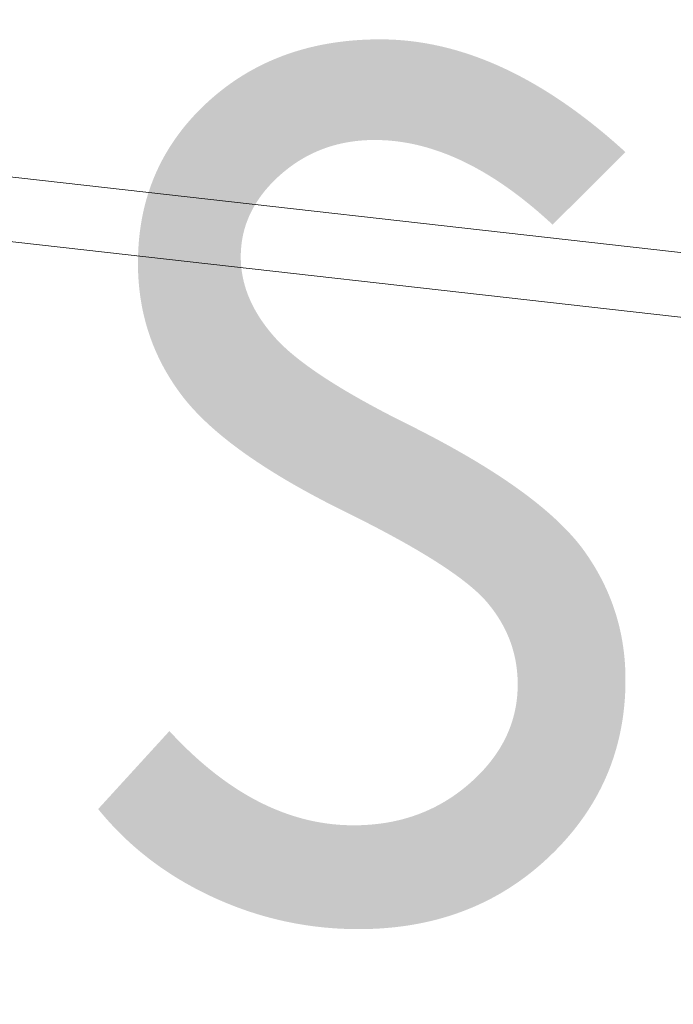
# Model space of a CAD drawing. Header units: millimetres. Extents: x -117530 to 51532, y -61772 to 24900.
# Tile 113 of 175: x -16262 to -15652, y -50895 to -49976. Entities that reach past the tile are written whole.
import ezdxf

# ---------------------------------------------------------------- set-up
doc = ezdxf.new("R2010")
doc.units = ezdxf.units.MM
doc.header["$LTSCALE"] = 254
for name, color, linetype, lineweight in [('aanzicht-beton', 7, 'Continuous', 0), ('drsn-binnenblad_wand dragend', 7, 'Continuous', 0), ('LAYER21', 7, 'Continuous', 0)]:
    doc.layers.add(name, color=color, linetype=linetype, lineweight=lineweight)

# ---------------------------------------------------------------- blocks, each defined once
blk = doc.blocks.new('Group-33-1')
at = {"layer": 'aanzicht-beton', "linetype": 'Continuous', "lineweight": 0}
blk.add_hatch(color=7, dxfattribs=at).paths.add_polyline_path([(-67328.01, -41427.48), (-67396.05, -41495.15), (-67398.7, -41492.7), (-67401.35, -41490.29), (-67404, -41487.92), (-67406.65, -41485.59), (-67409.29, -41483.29), (-67411.94, -41481.04), (-67414.58, -41478.82), (-67417.22, -41476.64), (-67419.86, -41474.5), (-67422.49, -41472.4), (-67425.13, -41470.33), (-67427.76, -41468.31), (-67430.39, -41466.32), (-67433.02, -41464.37), (-67435.64, -41462.47), (-67438.27, -41460.59), (-67440.89, -41458.76), (-67443.51, -41456.97), (-67446.13, -41455.21), (-67448.75, -41453.5), (-67451.36, -41451.82), (-67453.98, -41450.18), (-67456.59, -41448.58), (-67459.2, -41447.02), (-67461.81, -41445.49), (-67464.41, -41444.01), (-67467.02, -41442.56), (-67469.62, -41441.16), (-67472.22, -41439.79), (-67474.82, -41438.46), (-67477.42, -41437.16), (-67480.01, -41435.91), (-67482.61, -41434.69), (-67485.2, -41433.52), (-67487.79, -41432.38), (-67490.38, -41431.28), (-67492.96, -41430.22), (-67495.55, -41429.2), (-67498.13, -41428.22), (-67500.71, -41427.27), (-67503.29, -41426.36), (-67505.86, -41425.5), (-67508.44, -41424.67), (-67511.01, -41423.88), (-67513.58, -41423.12), (-67516.15, -41422.41), (-67518.72, -41421.74), (-67521.29, -41421.1), (-67523.85, -41420.5), (-67526.41, -41419.94), (-67528.97, -41419.42), (-67531.53, -41418.94), (-67534.09, -41418.5), (-67536.64, -41418.09), (-67539.19, -41417.72), (-67541.75, -41417.4), (-67544.3, -41417.11), (-67546.84, -41416.86), (-67549.39, -41416.64), (-67551.93, -41416.47), (-67554.47, -41416.34), (-67557.01, -41416.24), (-67559.55, -41416.18), (-67562.09, -41416.16), (-67563.69, -41416.17), (-67565.29, -41416.19), (-67566.89, -41416.23), (-67568.47, -41416.29), (-67570.05, -41416.36), (-67571.62, -41416.45), (-67573.19, -41416.55), (-67574.74, -41416.67), (-67576.29, -41416.81), (-67577.84, -41416.96), (-67579.37, -41417.13), (-67580.9, -41417.31), (-67582.42, -41417.51), (-67583.93, -41417.73), (-67585.44, -41417.96), (-67586.94, -41418.21), (-67588.43, -41418.47), (-67589.91, -41418.75), (-67591.39, -41419.04), (-67592.86, -41419.36), (-67594.32, -41419.68), (-67595.78, -41420.03), (-67597.23, -41420.38), (-67598.67, -41420.76), (-67600.1, -41421.15), (-67601.53, -41421.56), (-67602.95, -41421.98), (-67604.36, -41422.42), (-67605.77, -41422.88), (-67607.17, -41423.35), (-67608.56, -41423.83), (-67609.94, -41424.34), (-67611.32, -41424.85), (-67612.69, -41425.39), (-67614.05, -41425.94), (-67615.4, -41426.51), (-67616.75, -41427.09), (-67618.09, -41427.69), (-67619.42, -41428.3), (-67620.75, -41428.93), (-67622.07, -41429.58), (-67623.38, -41430.24), (-67624.68, -41430.92), (-67625.98, -41431.62), (-67627.27, -41432.33), (-67628.55, -41433.05), (-67629.83, -41433.8), (-67631.1, -41434.55), (-67632.36, -41435.33), (-67633.61, -41436.12), (-67634.86, -41436.92), (-67636.1, -41437.75), (-67637.33, -41438.58), (-67638.55, -41439.44), (-67639.77, -41440.31), (-67640.98, -41441.19), (-67642.18, -41442.1), (-67643.38, -41443.01), (-67644.57, -41443.95), (-67645.75, -41444.9), (-67646.92, -41445.86), (-67648.09, -41446.85), (-67649.25, -41447.84), (-67650.4, -41448.86), (-67651.54, -41449.88), (-67652.67, -41450.91), (-67653.77, -41451.95), (-67654.86, -41452.99), (-67655.92, -41454.03), (-67656.97, -41455.08), (-67658.01, -41456.14), (-67659.02, -41457.2), (-67660.02, -41458.27), (-67661, -41459.34), (-67661.96, -41460.42), (-67662.9, -41461.5), (-67663.82, -41462.59), (-67664.73, -41463.68), (-67665.62, -41464.78), (-67666.49, -41465.89), (-67667.34, -41467), (-67668.18, -41468.11), (-67668.99, -41469.23), (-67669.79, -41470.36), (-67670.57, -41471.49), (-67671.34, -41472.62), (-67672.08, -41473.77), (-67672.81, -41474.91), (-67673.52, -41476.06), (-67674.21, -41477.22), (-67674.88, -41478.38), (-67675.54, -41479.55), (-67676.18, -41480.73), (-67676.79, -41481.9), (-67677.4, -41483.09), (-67677.98, -41484.28), (-67678.54, -41485.47), (-67679.09, -41486.67), (-67679.62, -41487.88), (-67680.13, -41489.09), (-67680.63, -41490.3), (-67681.1, -41491.53), (-67681.56, -41492.75), (-67682, -41493.98), (-67682.42, -41495.22), (-67682.83, -41496.46), (-67683.21, -41497.71), (-67683.58, -41498.97), (-67683.93, -41500.22), (-67684.26, -41501.49), (-67684.58, -41502.76), (-67684.87, -41504.03), (-67685.15, -41505.31), (-67685.41, -41506.6), (-67685.65, -41507.89), (-67685.88, -41509.18), (-67686.09, -41510.48), (-67686.27, -41511.79), (-67686.44, -41513.1), (-67686.6, -41514.42), (-67686.73, -41515.74), (-67686.85, -41517.07), (-67686.95, -41518.4), (-67687.03, -41519.74), (-67687.09, -41521.08), (-67687.14, -41522.43), (-67687.16, -41523.79), (-67687.17, -41525.15), (-67687.16, -41526.35), (-67687.14, -41527.55), (-67687.1, -41528.75), (-67687.05, -41529.95), (-67686.99, -41531.14), (-67686.91, -41532.34), (-67686.81, -41533.53), (-67686.7, -41534.72), (-67686.57, -41535.91), (-67686.43, -41537.09), (-67686.28, -41538.28), (-67686.11, -41539.46), (-67685.92, -41540.64), (-67685.72, -41541.82), (-67685.51, -41543), (-67685.28, -41544.18), (-67685.04, -41545.35), (-67684.78, -41546.52), (-67684.51, -41547.69), (-67684.22, -41548.86), (-67683.92, -41550.03), (-67683.6, -41551.2), (-67683.27, -41552.36), (-67682.92, -41553.52), (-67682.56, -41554.68), (-67682.18, -41555.84), (-67681.79, -41557), (-67681.38, -41558.15), (-67680.96, -41559.3), (-67680.53, -41560.45), (-67680.08, -41561.6), (-67679.61, -41562.75), (-67679.13, -41563.9), (-67678.64, -41565.04), (-67678.13, -41566.18), (-67677.6, -41567.32), (-67677.07, -41568.46), (-67676.51, -41569.6), (-67675.94, -41570.73), (-67675.36, -41571.87), (-67674.76, -41573), (-67674.15, -41574.13), (-67673.52, -41575.25), (-67672.88, -41576.38), (-67672.22, -41577.5), (-67671.55, -41578.63), (-67670.86, -41579.75), (-67670.16, -41580.87), (-67669.45, -41581.98), (-67668.72, -41583.1), (-67667.97, -41584.21), (-67667.21, -41585.32), (-67666.44, -41586.43), (-67665.65, -41587.54), (-67664.84, -41588.65), (-67664.02, -41589.75), (-67663.19, -41590.86), (-67662.34, -41591.96), (-67661.47, -41593.06), (-67660.6, -41594.15), (-67659.7, -41595.25), (-67658.79, -41596.34), (-67657.87, -41597.44), (-67656.93, -41598.53), (-67655.97, -41599.64), (-67654.98, -41600.76), (-67653.95, -41601.89), (-67652.89, -41603.02), (-67651.8, -41604.16), (-67650.68, -41605.31), (-67649.52, -41606.46), (-67648.33, -41607.62), (-67647.11, -41608.78), (-67645.85, -41609.95), (-67644.57, -41611.13), (-67643.25, -41612.31), (-67641.9, -41613.5), (-67640.51, -41614.69), (-67639.1, -41615.89), (-67637.65, -41617.1), (-67636.16, -41618.31), (-67634.65, -41619.53), (-67633.1, -41620.75), (-67631.53, -41621.98), (-67629.91, -41623.22), (-67628.27, -41624.46), (-67626.59, -41625.71), (-67624.88, -41626.97), (-67623.14, -41628.23), (-67621.37, -41629.49), (-67619.56, -41630.77), (-67617.72, -41632.04), (-67615.85, -41633.33), (-67613.95, -41634.62), (-67612.01, -41635.91), (-67610.04, -41637.22), (-67608.04, -41638.53), (-67606.01, -41639.84), (-67603.94, -41641.16), (-67601.84, -41642.49), (-67599.71, -41643.82), (-67597.55, -41645.16), (-67595.35, -41646.5), (-67593.12, -41647.85), (-67590.86, -41649.21), (-67588.57, -41650.57), (-67586.24, -41651.94), (-67583.88, -41653.32), (-67581.49, -41654.7), (-67579.07, -41656.09), (-67576.61, -41657.48), (-67574.12, -41658.88), (-67571.6, -41660.28), (-67569.05, -41661.69), (-67566.46, -41663.11), (-67563.85, -41664.53), (-67561.2, -41665.96), (-67558.51, -41667.4), (-67555.8, -41668.84), (-67553.05, -41670.29), (-67550.27, -41671.74), (-67547.45, -41673.2), (-67544.61, -41674.66), (-67541.73, -41676.14), (-67538.82, -41677.61), (-67535.88, -41679.1), (-67532.9, -41680.59), (-67529.89, -41682.08), (-67526.22, -41683.92), (-67522.59, -41685.75), (-67519, -41687.59), (-67515.44, -41689.42), (-67511.92, -41691.25), (-67508.44, -41693.08), (-67504.99, -41694.9), (-67501.59, -41696.72), (-67498.21, -41698.55), (-67494.88, -41700.36), (-67491.58, -41702.18), (-67488.32, -41704), (-67485.09, -41705.81), (-67481.91, -41707.62), (-67478.76, -41709.43), (-67475.64, -41711.23), (-67472.57, -41713.04), (-67469.53, -41714.84), (-67466.52, -41716.64), (-67463.56, -41718.44), (-67460.63, -41720.23), (-67457.73, -41722.03), (-67454.88, -41723.82), (-67452.06, -41725.61), (-67449.28, -41727.39), (-67446.53, -41729.18), (-67443.83, -41730.96), (-67441.16, -41732.74), (-67438.52, -41734.52), (-67435.93, -41736.3), (-67433.36, -41738.07), (-67430.84, -41739.84), (-67428.36, -41741.62), (-67425.91, -41743.38), (-67423.49, -41745.15), (-67421.12, -41746.91), (-67418.78, -41748.67), (-67416.48, -41750.43), (-67414.21, -41752.19), (-67411.98, -41753.95), (-67409.79, -41755.7), (-67407.64, -41757.45), (-67405.52, -41759.2), (-67403.44, -41760.95), (-67401.4, -41762.69), (-67399.39, -41764.44), (-67397.42, -41766.18), (-67395.49, -41767.91), (-67393.59, -41769.65), (-67391.74, -41771.39), (-67389.91, -41773.12), (-67388.13, -41774.85), (-67386.38, -41776.58), (-67384.67, -41778.3), (-67383, -41780.03), (-67381.36, -41781.75), (-67379.76, -41783.47), (-67378.19, -41785.18), (-67376.67, -41786.9), (-67375.18, -41788.61), (-67373.72, -41790.32), (-67372.31, -41792.03), (-67370.93, -41793.74), (-67369.59, -41795.44), (-67368.3, -41797.17), (-67367.03, -41798.91), (-67365.78, -41800.65), (-67364.55, -41802.41), (-67363.34, -41804.16), (-67362.16, -41805.93), (-67360.99, -41807.7), (-67359.84, -41809.47), (-67358.72, -41811.26), (-67357.61, -41813.05), (-67356.52, -41814.85), (-67355.46, -41816.65), (-67354.41, -41818.46), (-67353.39, -41820.28), (-67352.38, -41822.11), (-67351.4, -41823.94), (-67350.43, -41825.78), (-67349.49, -41827.62), (-67348.56, -41829.47), (-67347.66, -41831.33), (-67346.78, -41833.2), (-67345.91, -41835.07), (-67345.07, -41836.95), (-67344.25, -41838.83), (-67343.45, -41840.72), (-67342.67, -41842.62), (-67341.9, -41844.53), (-67341.16, -41846.44), (-67340.44, -41848.36), (-67339.74, -41850.28), (-67339.06, -41852.22), (-67338.4, -41854.16), (-67337.76, -41856.1), (-67337.14, -41858.06), (-67336.54, -41860.02), (-67335.97, -41861.98), (-67335.41, -41863.95), (-67334.87, -41865.93), (-67334.35, -41867.92), (-67333.85, -41869.91), (-67333.38, -41871.91), (-67332.92, -41873.92), (-67332.48, -41875.93), (-67332.07, -41877.95), (-67331.67, -41879.98), (-67331.3, -41882.02), (-67330.94, -41884.06), (-67330.61, -41886.1), (-67330.29, -41888.16), (-67330, -41890.22), (-67329.72, -41892.28), (-67329.47, -41894.36), (-67329.23, -41896.44), (-67329.02, -41898.53), (-67328.83, -41900.62), (-67328.66, -41902.72), (-67328.5, -41904.83), (-67328.37, -41906.95), (-67328.26, -41909.07), (-67328.17, -41911.19), (-67328.1, -41913.33), (-67328.05, -41915.47), (-67328.02, -41917.62), (-67328.01, -41919.77), (-67328.02, -41922.81), (-67328.08, -41925.83), (-67328.16, -41928.84), (-67328.28, -41931.83), (-67328.44, -41934.81), (-67328.63, -41937.78), (-67328.86, -41940.73), (-67329.12, -41943.66), (-67329.41, -41946.58), (-67329.74, -41949.49), (-67330.11, -41952.38), (-67330.51, -41955.26), (-67330.94, -41958.12), (-67331.41, -41960.97), (-67331.92, -41963.8), (-67332.46, -41966.62), (-67333.03, -41969.42), (-67333.64, -41972.21), (-67334.28, -41974.99), (-67334.96, -41977.75), (-67335.67, -41980.49), (-67336.42, -41983.22), (-67337.2, -41985.94), (-67338.02, -41988.64), (-67338.87, -41991.33), (-67339.76, -41994), (-67340.68, -41996.66), (-67341.63, -41999.31), (-67342.62, -42001.94), (-67343.65, -42004.55), (-67344.71, -42007.15), (-67345.8, -42009.74), (-67346.93, -42012.31), (-67348.1, -42014.86), (-67349.3, -42017.41), (-67350.53, -42019.93), (-67351.8, -42022.45), (-67353.1, -42024.95), (-67354.44, -42027.43), (-67355.81, -42029.9), (-67357.22, -42032.35), (-67358.67, -42034.79), (-67360.14, -42037.22), (-67361.65, -42039.63), (-67363.2, -42042.03), (-67364.78, -42044.41), (-67366.4, -42046.78), (-67368.05, -42049.13), (-67369.74, -42051.47), (-67371.46, -42053.79), (-67373.21, -42056.1), (-67375, -42058.4), (-67376.83, -42060.68), (-67378.69, -42062.94), (-67380.58, -42065.19), (-67382.51, -42067.43), (-67384.47, -42069.65), (-67386.47, -42071.86), (-67388.51, -42074.05), (-67390.58, -42076.23), (-67392.68, -42078.4), (-67394.82, -42080.55), (-67396.99, -42082.68), (-67399.2, -42084.8), (-67401.43, -42086.9), (-67403.68, -42088.96), (-67405.95, -42090.99), (-67408.23, -42092.99), (-67410.54, -42094.95), (-67412.86, -42096.88), (-67415.19, -42098.78), (-67417.55, -42100.65), (-67419.92, -42102.48), (-67422.31, -42104.28), (-67424.72, -42106.05), (-67427.14, -42107.78), (-67429.59, -42109.48), (-67432.05, -42111.15), (-67434.52, -42112.78), (-67437.02, -42114.38), (-67439.53, -42115.95), (-67442.06, -42117.49), (-67444.6, -42118.99), (-67447.17, -42120.46), (-67449.75, -42121.89), (-67452.35, -42123.3), (-67454.96, -42124.67), (-67457.6, -42126), (-67460.25, -42127.31), (-67462.91, -42128.58), (-67465.6, -42129.82), (-67468.3, -42131.02), (-67471.02, -42132.19), (-67473.76, -42133.33), (-67476.51, -42134.44), (-67479.29, -42135.51), (-67482.08, -42136.55), (-67484.88, -42137.56), (-67487.71, -42138.53), (-67490.55, -42139.47), (-67493.41, -42140.38), (-67496.29, -42141.26), (-67499.18, -42142.1), (-67502.09, -42142.91), (-67505.02, -42143.68), (-67507.97, -42144.43), (-67510.93, -42145.14), (-67513.91, -42145.81), (-67516.91, -42146.46), (-67519.93, -42147.07), (-67522.96, -42147.64), (-67526.01, -42148.19), (-67529.08, -42148.7), (-67532.16, -42149.18), (-67535.26, -42149.63), (-67538.39, -42150.04), (-67541.52, -42150.42), (-67544.68, -42150.76), (-67547.85, -42151.08), (-67551.04, -42151.36), (-67554.25, -42151.61), (-67557.47, -42151.82), (-67560.71, -42152), (-67563.97, -42152.15), (-67567.25, -42152.27), (-67570.54, -42152.35), (-67573.85, -42152.4), (-67577.18, -42152.42), (-67579.41, -42152.41), (-67581.62, -42152.39), (-67583.84, -42152.35), (-67586.06, -42152.3), (-67588.27, -42152.23), (-67590.47, -42152.15), (-67592.68, -42152.06), (-67594.88, -42151.95), (-67597.08, -42151.83), (-67599.27, -42151.69), (-67601.46, -42151.53), (-67603.65, -42151.37), (-67605.84, -42151.18), (-67608.02, -42150.99), (-67610.2, -42150.78), (-67612.38, -42150.55), (-67614.55, -42150.31), (-67616.72, -42150.06), (-67618.88, -42149.79), (-67621.05, -42149.5), (-67623.21, -42149.2), (-67625.37, -42148.89), (-67627.52, -42148.56), (-67629.67, -42148.22), (-67631.82, -42147.86), (-67633.96, -42147.49), (-67636.11, -42147.11), (-67638.24, -42146.71), (-67640.38, -42146.29), (-67642.51, -42145.86), (-67644.64, -42145.42), (-67646.77, -42144.96), (-67648.89, -42144.48), (-67651.01, -42144), (-67653.12, -42143.49), (-67655.24, -42142.98), (-67657.35, -42142.45), (-67659.46, -42141.9), (-67661.56, -42141.34), (-67663.66, -42140.76), (-67665.76, -42140.17), (-67667.85, -42139.57), (-67669.94, -42138.95), (-67672.03, -42138.32), (-67674.12, -42137.67), (-67676.2, -42137), (-67678.28, -42136.33), (-67680.35, -42135.64), (-67682.43, -42134.93), (-67684.5, -42134.21), (-67686.56, -42133.47), (-67688.63, -42132.72), (-67690.69, -42131.96), (-67692.74, -42131.18), (-67694.8, -42130.38), (-67696.85, -42129.58), (-67698.89, -42128.75), (-67700.94, -42127.92), (-67702.98, -42127.06), (-67705.02, -42126.2), (-67707.05, -42125.32), (-67709.08, -42124.42), (-67711.11, -42123.51), (-67713.14, -42122.58), (-67715.16, -42121.65), (-67717.16, -42120.7), (-67719.16, -42119.74), (-67721.15, -42118.77), (-67723.12, -42117.79), (-67725.09, -42116.79), (-67727.04, -42115.79), (-67728.98, -42114.77), (-67730.91, -42113.75), (-67732.83, -42112.71), (-67734.74, -42111.66), (-67736.64, -42110.61), (-67738.53, -42109.54), (-67740.4, -42108.45), (-67742.27, -42107.36), (-67744.12, -42106.26), (-67745.97, -42105.15), (-67747.8, -42104.02), (-67749.62, -42102.89), (-67751.43, -42101.74), (-67753.23, -42100.58), (-67755.02, -42099.41), (-67756.8, -42098.23), (-67758.57, -42097.04), (-67760.33, -42095.84), (-67762.07, -42094.63), (-67763.81, -42093.4), (-67765.53, -42092.17), (-67767.24, -42090.92), (-67768.94, -42089.66), (-67770.64, -42088.4), (-67772.32, -42087.12), (-67773.98, -42085.83), (-67775.64, -42084.53), (-67777.29, -42083.21), (-67778.93, -42081.89), (-67780.55, -42080.56), (-67782.17, -42079.21), (-67783.77, -42077.86), (-67785.36, -42076.49), (-67786.94, -42075.11), (-67788.51, -42073.72), (-67790.07, -42072.32), (-67791.62, -42070.91), (-67793.16, -42069.49), (-67794.69, -42068.06), (-67796.21, -42066.61), (-67797.71, -42065.16), (-67799.2, -42063.69), (-67800.69, -42062.21), (-67802.16, -42060.73), (-67803.62, -42059.23), (-67805.07, -42057.72), (-67806.51, -42056.2), (-67807.94, -42054.66), (-67809.36, -42053.12), (-67810.77, -42051.57), (-67812.16, -42050), (-67813.55, -42048.43), (-67814.92, -42046.84), (-67816.29, -42045.24), (-67817.64, -42043.63), (-67818.98, -42042.01), (-67820.31, -42040.38), (-67753.79, -41967.61), (-67751.25, -41970.33), (-67748.71, -41973.02), (-67746.16, -41975.66), (-67743.61, -41978.26), (-67741.06, -41980.81), (-67738.49, -41983.32), (-67735.93, -41985.79), (-67733.36, -41988.22), (-67730.78, -41990.6), (-67728.2, -41992.94), (-67725.62, -41995.24), (-67723.03, -41997.49), (-67720.43, -41999.7), (-67717.83, -42001.87), (-67715.23, -42004), (-67712.62, -42006.08), (-67710.01, -42008.12), (-67707.39, -42010.11), (-67704.76, -42012.07), (-67702.14, -42013.98), (-67699.5, -42015.85), (-67696.86, -42017.67), (-67694.22, -42019.45), (-67691.57, -42021.19), (-67688.92, -42022.89), (-67686.26, -42024.54), (-67683.6, -42026.15), (-67680.94, -42027.72), (-67678.26, -42029.24), (-67675.59, -42030.72), (-67672.91, -42032.16), (-67670.22, -42033.56), (-67667.53, -42034.91), (-67664.83, -42036.22), (-67662.13, -42037.49), (-67659.43, -42038.71), (-67656.72, -42039.89), (-67654, -42041.03), (-67651.28, -42042.12), (-67648.56, -42043.17), (-67645.83, -42044.18), (-67643.1, -42045.15), (-67640.36, -42046.07), (-67637.61, -42046.95), (-67634.86, -42047.79), (-67632.11, -42048.58), (-67629.35, -42049.34), (-67626.59, -42050.04), (-67623.82, -42050.71), (-67621.05, -42051.33), (-67618.27, -42051.91), (-67615.49, -42052.45), (-67612.7, -42052.94), (-67609.91, -42053.39), (-67607.12, -42053.8), (-67604.31, -42054.17), (-67601.51, -42054.49), (-67598.7, -42054.77), (-67595.88, -42055), (-67593.06, -42055.2), (-67590.23, -42055.35), (-67587.4, -42055.45), (-67584.57, -42055.52), (-67581.73, -42055.54), (-67579.74, -42055.53), (-67577.77, -42055.5), (-67575.8, -42055.45), (-67573.85, -42055.39), (-67571.9, -42055.3), (-67569.96, -42055.2), (-67568.03, -42055.07), (-67566.11, -42054.93), (-67564.2, -42054.76), (-67562.3, -42054.58), (-67560.4, -42054.38), (-67558.52, -42054.16), (-67556.65, -42053.92), (-67554.78, -42053.66), (-67552.93, -42053.39), (-67551.08, -42053.09), (-67549.24, -42052.77), (-67547.42, -42052.44), (-67545.6, -42052.08), (-67543.79, -42051.71), (-67541.99, -42051.32), (-67540.2, -42050.91), (-67538.42, -42050.48), (-67536.64, -42050.03), (-67534.88, -42049.56), (-67533.13, -42049.07), (-67531.38, -42048.56), (-67529.65, -42048.03), (-67527.92, -42047.49), (-67526.21, -42046.92), (-67524.5, -42046.34), (-67522.8, -42045.74), (-67521.11, -42045.11), (-67519.43, -42044.47), (-67517.76, -42043.81), (-67516.1, -42043.13), (-67514.45, -42042.43), (-67512.81, -42041.71), (-67511.17, -42040.98), (-67509.55, -42040.22), (-67507.93, -42039.45), (-67506.33, -42038.65), (-67504.73, -42037.84), (-67503.15, -42037), (-67501.57, -42036.15), (-67500, -42035.28), (-67498.44, -42034.39), (-67496.89, -42033.48), (-67495.35, -42032.55), (-67493.82, -42031.6), (-67492.3, -42030.64), (-67490.78, -42029.65), (-67489.28, -42028.65), (-67487.78, -42027.62), (-67486.3, -42026.58), (-67484.82, -42025.52), (-67483.36, -42024.43), (-67481.9, -42023.33), (-67480.45, -42022.21), (-67479.01, -42021.07), (-67477.58, -42019.91), (-67476.16, -42018.74), (-67474.75, -42017.54), (-67473.35, -42016.32), (-67471.96, -42015.1), (-67470.6, -42013.86), (-67469.25, -42012.62), (-67467.93, -42011.37), (-67466.64, -42010.11), (-67465.36, -42008.85), (-67464.1, -42007.58), (-67462.87, -42006.3), (-67461.66, -42005.02), (-67460.47, -42003.73), (-67459.3, -42002.44), (-67458.15, -42001.13), (-67457.03, -41999.82), (-67455.93, -41998.51), (-67454.85, -41997.18), (-67453.79, -41995.85), (-67452.75, -41994.52), (-67451.73, -41993.17), (-67450.74, -41991.82), (-67449.77, -41990.47), (-67448.82, -41989.1), (-67447.89, -41987.73), (-67446.99, -41986.35), (-67446.1, -41984.97), (-67445.24, -41983.58), (-67444.4, -41982.18), (-67443.58, -41980.78), (-67442.78, -41979.37), (-67442.01, -41977.95), (-67441.25, -41976.52), (-67440.52, -41975.09), (-67439.81, -41973.66), (-67439.13, -41972.21), (-67438.46, -41970.76), (-67437.82, -41969.3), (-67437.19, -41967.84), (-67436.59, -41966.37), (-67436.01, -41964.89), (-67435.46, -41963.4), (-67434.92, -41961.91), (-67434.41, -41960.41), (-67433.92, -41958.91), (-67433.45, -41957.39), (-67433, -41955.88), (-67432.58, -41954.35), (-67432.17, -41952.82), (-67431.79, -41951.28), (-67431.43, -41949.73), (-67431.09, -41948.18), (-67430.77, -41946.62), (-67430.48, -41945.05), (-67430.21, -41943.48), (-67429.96, -41941.9), (-67429.73, -41940.32), (-67429.52, -41938.72), (-67429.33, -41937.12), (-67429.17, -41935.52), (-67429.03, -41933.9), (-67428.91, -41932.28), (-67428.81, -41930.66), (-67428.73, -41929.02), (-67428.68, -41927.38), (-67428.65, -41925.74), (-67428.63, -41924.08), (-67428.64, -41922.72), (-67428.66, -41921.37), (-67428.7, -41920.02), (-67428.75, -41918.67), (-67428.81, -41917.33), (-67428.89, -41916), (-67428.99, -41914.66), (-67429.1, -41913.34), (-67429.22, -41912.02), (-67429.36, -41910.7), (-67429.51, -41909.38), (-67429.67, -41908.08), (-67429.85, -41906.77), (-67430.05, -41905.47), (-67430.26, -41904.18), (-67430.48, -41902.89), (-67430.72, -41901.6), (-67430.97, -41900.32), (-67431.24, -41899.05), (-67431.52, -41897.77), (-67431.81, -41896.51), (-67432.12, -41895.25), (-67432.45, -41893.99), (-67432.79, -41892.73), (-67433.14, -41891.49), (-67433.51, -41890.24), (-67433.89, -41889), (-67434.29, -41887.77), (-67434.7, -41886.54), (-67435.12, -41885.31), (-67435.56, -41884.09), (-67436.02, -41882.88), (-67436.49, -41881.66), (-67436.97, -41880.46), (-67437.47, -41879.26), (-67437.98, -41878.06), (-67438.51, -41876.86), (-67439.05, -41875.68), (-67439.6, -41874.49), (-67440.17, -41873.31), (-67440.76, -41872.14), (-67441.35, -41870.97), (-67441.97, -41869.8), (-67442.59, -41868.64), (-67443.24, -41867.49), (-67443.89, -41866.33), (-67444.56, -41865.19), (-67445.25, -41864.05), (-67445.95, -41862.91), (-67446.66, -41861.77), (-67447.39, -41860.65), (-67448.13, -41859.52), (-67448.89, -41858.4), (-67449.66, -41857.29), (-67450.45, -41856.18), (-67451.25, -41855.07), (-67452.06, -41853.97), (-67452.89, -41852.88), (-67453.74, -41851.78), (-67454.59, -41850.7), (-67455.47, -41849.62), (-67456.35, -41848.54), (-67457.25, -41847.46), (-67458.17, -41846.4), (-67459.11, -41845.35), (-67460.09, -41844.29), (-67461.1, -41843.23), (-67462.15, -41842.15), (-67463.24, -41841.07), (-67464.36, -41839.98), (-67465.52, -41838.88), (-67466.72, -41837.77), (-67467.95, -41836.65), (-67469.22, -41835.53), (-67470.52, -41834.39), (-67471.86, -41833.25), (-67473.24, -41832.1), (-67474.65, -41830.94), (-67476.1, -41829.77), (-67477.59, -41828.6), (-67479.11, -41827.41), (-67480.67, -41826.22), (-67482.26, -41825.02), (-67483.89, -41823.81), (-67485.56, -41822.59), (-67487.26, -41821.36), (-67489, -41820.13), (-67490.78, -41818.88), (-67492.59, -41817.63), (-67494.43, -41816.37), (-67496.32, -41815.1), (-67498.24, -41813.82), (-67500.2, -41812.54), (-67502.19, -41811.24), (-67504.22, -41809.94), (-67506.28, -41808.62), (-67508.38, -41807.3), (-67510.52, -41805.97), (-67512.7, -41804.64), (-67514.91, -41803.29), (-67517.15, -41801.94), (-67519.43, -41800.57), (-67521.75, -41799.2), (-67524.11, -41797.82), (-67526.5, -41796.43), (-67528.93, -41795.03), (-67531.39, -41793.63), (-67533.89, -41792.21), (-67536.43, -41790.79), (-67539, -41789.36), (-67541.61, -41787.92), (-67544.25, -41786.47), (-67546.94, -41785.02), (-67549.65, -41783.55), (-67552.41, -41782.08), (-67555.2, -41780.59), (-67558.02, -41779.1), (-67560.88, -41777.6), (-67563.78, -41776.1), (-67566.72, -41774.58), (-67569.69, -41773.05), (-67572.7, -41771.52), (-67575.74, -41769.98), (-67578.82, -41768.43), (-67581.94, -41766.87), (-67585.09, -41765.3), (-67588.28, -41763.73), (-67591.5, -41762.14), (-67594.96, -41760.42), (-67598.39, -41758.7), (-67601.78, -41756.98), (-67605.14, -41755.26), (-67608.47, -41753.55), (-67611.75, -41751.83), (-67615.01, -41750.11), (-67618.23, -41748.4), (-67621.41, -41746.68), (-67624.56, -41744.97), (-67627.67, -41743.25), (-67630.75, -41741.54), (-67633.8, -41739.83), (-67636.81, -41738.12), (-67639.78, -41736.41), (-67642.72, -41734.7), (-67645.63, -41732.99), (-67648.5, -41731.28), (-67651.34, -41729.57), (-67654.14, -41727.86), (-67656.91, -41726.16), (-67659.64, -41724.45), (-67662.34, -41722.74), (-67665, -41721.04), (-67667.63, -41719.34), (-67670.22, -41717.63), (-67672.78, -41715.93), (-67675.3, -41714.23), (-67677.79, -41712.53), (-67680.24, -41710.83), (-67682.66, -41709.13), (-67685.05, -41707.43), (-67687.4, -41705.73), (-67689.71, -41704.03), (-67691.99, -41702.34), (-67694.24, -41700.64), (-67696.45, -41698.95), (-67698.63, -41697.25), (-67700.77, -41695.56), (-67702.87, -41693.86), (-67704.95, -41692.17), (-67706.98, -41690.48), (-67708.98, -41688.79), (-67710.95, -41687.1), (-67712.88, -41685.41), (-67714.78, -41683.72), (-67716.65, -41682.03), (-67718.47, -41680.34), (-67720.27, -41678.66), (-67722.03, -41676.97), (-67723.75, -41675.28), (-67725.44, -41673.6), (-67727.09, -41671.92), (-67728.71, -41670.23), (-67730.3, -41668.55), (-67731.85, -41666.87), (-67733.37, -41665.19), (-67734.85, -41663.51), (-67736.29, -41661.83), (-67737.7, -41660.15), (-67739.08, -41658.47), (-67740.42, -41656.79), (-67741.73, -41655.11), (-67743, -41653.44), (-67744.25, -41651.76), (-67745.47, -41650.07), (-67746.68, -41648.38), (-67747.86, -41646.67), (-67749.03, -41644.96), (-67750.18, -41643.25), (-67751.3, -41641.52), (-67752.41, -41639.79), (-67753.5, -41638.05), (-67754.57, -41636.31), (-67755.62, -41634.55), (-67756.65, -41632.79), (-67757.66, -41631.02), (-67758.65, -41629.25), (-67759.62, -41627.46), (-67760.57, -41625.67), (-67761.5, -41623.87), (-67762.41, -41622.07), (-67763.3, -41620.25), (-67764.18, -41618.43), (-67765.03, -41616.6), (-67765.86, -41614.77), (-67766.68, -41612.93), (-67767.47, -41611.08), (-67768.24, -41609.22), (-67769, -41607.35), (-67769.73, -41605.48), (-67770.45, -41603.6), (-67771.15, -41601.71), (-67771.82, -41599.82), (-67772.48, -41597.91), (-67773.12, -41596), (-67773.73, -41594.09), (-67774.33, -41592.16), (-67774.91, -41590.23), (-67775.47, -41588.29), (-67776.01, -41586.34), (-67776.53, -41584.39), (-67777.03, -41582.43), (-67777.51, -41580.46), (-67777.97, -41578.48), (-67778.41, -41576.5), (-67778.83, -41574.51), (-67779.23, -41572.51), (-67779.62, -41570.5), (-67779.98, -41568.49), (-67780.32, -41566.47), (-67780.65, -41564.44), (-67780.95, -41562.4), (-67781.23, -41560.36), (-67781.5, -41558.31), (-67781.74, -41556.25), (-67781.97, -41554.18), (-67782.17, -41552.11), (-67782.36, -41550.03), (-67782.53, -41547.94), (-67782.67, -41545.85), (-67782.8, -41543.74), (-67782.91, -41541.63), (-67783, -41539.51), (-67783.07, -41537.39), (-67783.12, -41535.26), (-67783.15, -41533.12), (-67783.16, -41530.97), (-67783.14, -41528.17), (-67783.09, -41525.38), (-67783.01, -41522.61), (-67782.9, -41519.85), (-67782.76, -41517.11), (-67782.59, -41514.39), (-67782.39, -41511.67), (-67782.15, -41508.98), (-67781.89, -41506.3), (-67781.59, -41503.63), (-67781.26, -41500.98), (-67780.9, -41498.34), (-67780.51, -41495.72), (-67780.09, -41493.11), (-67779.63, -41490.52), (-67779.15, -41487.94), (-67778.63, -41485.38), (-67778.08, -41482.83), (-67777.51, -41480.29), (-67776.9, -41477.78), (-67776.25, -41475.27), (-67775.58, -41472.78), (-67774.88, -41470.31), (-67774.14, -41467.85), (-67773.37, -41465.41), (-67772.58, -41462.98), (-67771.75, -41460.56), (-67770.89, -41458.16), (-67769.99, -41455.78), (-67769.07, -41453.41), (-67768.12, -41451.05), (-67767.13, -41448.71), (-67766.11, -41446.39), (-67765.06, -41444.08), (-67763.98, -41441.78), (-67762.87, -41439.5), (-67761.73, -41437.24), (-67760.56, -41434.99), (-67759.35, -41432.75), (-67758.12, -41430.53), (-67756.85, -41428.32), (-67755.55, -41426.13), (-67754.22, -41423.96), (-67752.86, -41421.79), (-67751.46, -41419.65), (-67750.04, -41417.52), (-67748.58, -41415.4), (-67747.1, -41413.3), (-67745.58, -41411.21), (-67744.03, -41409.14), (-67742.45, -41407.08), (-67740.84, -41405.04), (-67739.19, -41403.01), (-67737.52, -41401), (-67735.81, -41399), (-67734.08, -41397.02), (-67732.31, -41395.05), (-67730.51, -41393.09), (-67728.68, -41391.16), (-67726.82, -41389.23), (-67724.92, -41387.32), (-67723, -41385.43), (-67721.04, -41383.55), (-67719.05, -41381.69), (-67717.04, -41379.84), (-67715.01, -41378.03), (-67712.97, -41376.25), (-67710.91, -41374.49), (-67708.83, -41372.76), (-67706.74, -41371.07), (-67704.63, -41369.4), (-67702.5, -41367.76), (-67700.36, -41366.15), (-67698.2, -41364.57), (-67696.02, -41363.02), (-67693.83, -41361.49), (-67691.62, -41360), (-67689.39, -41358.53), (-67687.15, -41357.1), (-67684.89, -41355.69), (-67682.62, -41354.31), (-67680.33, -41352.96), (-67678.02, -41351.64), (-67675.69, -41350.35), (-67673.35, -41349.09), (-67671, -41347.86), (-67668.62, -41346.65), (-67666.23, -41345.48), (-67663.82, -41344.33), (-67661.4, -41343.21), (-67658.96, -41342.13), (-67656.5, -41341.07), (-67654.03, -41340.04), (-67651.54, -41339.04), (-67649.04, -41338.06), (-67646.51, -41337.12), (-67643.98, -41336.21), (-67641.42, -41335.32), (-67638.85, -41334.47), (-67636.26, -41333.64), (-67633.66, -41332.84), (-67631.04, -41332.07), (-67628.4, -41331.33), (-67625.74, -41330.62), (-67623.07, -41329.94), (-67620.39, -41329.29), (-67617.68, -41328.66), (-67614.96, -41328.07), (-67612.23, -41327.5), (-67609.47, -41326.97), (-67606.7, -41326.46), (-67603.92, -41325.98), (-67601.12, -41325.53), (-67598.3, -41325.11), (-67595.46, -41324.72), (-67592.61, -41324.36), (-67589.74, -41324.02), (-67586.86, -41323.72), (-67583.96, -41323.44), (-67581.04, -41323.2), (-67578.1, -41322.98), (-67575.15, -41322.79), (-67572.19, -41322.63), (-67569.2, -41322.5), (-67566.2, -41322.4), (-67563.19, -41322.33), (-67560.15, -41322.28), (-67557.1, -41322.27), (-67553.55, -41322.29), (-67549.99, -41322.37), (-67546.43, -41322.5), (-67542.88, -41322.68), (-67539.32, -41322.91), (-67535.76, -41323.19), (-67532.2, -41323.53), (-67528.63, -41323.91), (-67525.07, -41324.35), (-67521.51, -41324.84), (-67517.95, -41325.38), (-67514.38, -41325.97), (-67510.82, -41326.61), (-67507.25, -41327.3), (-67503.68, -41328.05), (-67500.12, -41328.84), (-67496.55, -41329.69), (-67492.98, -41330.59), (-67489.41, -41331.54), (-67485.84, -41332.54), (-67482.27, -41333.6), (-67478.7, -41334.7), (-67475.12, -41335.86), (-67471.55, -41337.06), (-67467.98, -41338.32), (-67464.4, -41339.63), (-67460.83, -41340.99), (-67457.25, -41342.41), (-67453.67, -41343.87), (-67450.09, -41345.39), (-67446.52, -41346.95), (-67442.94, -41348.57), (-67439.36, -41350.24), (-67435.78, -41351.96), (-67432.19, -41353.73), (-67428.61, -41355.56), (-67425.03, -41357.43), (-67421.45, -41359.36), (-67417.86, -41361.34), (-67414.28, -41363.37), (-67410.69, -41365.45), (-67407.1, -41367.58), (-67403.52, -41369.76), (-67399.93, -41372), (-67396.34, -41374.28), (-67392.75, -41376.62), (-67389.16, -41379.01), (-67385.57, -41381.45), (-67381.97, -41383.94), (-67378.38, -41386.48), (-67374.79, -41389.08), (-67371.19, -41391.72), (-67367.6, -41394.42), (-67364, -41397.17), (-67360.41, -41399.97), (-67356.81, -41402.82), (-67353.21, -41405.72), (-67349.61, -41408.68), (-67346.01, -41411.68), (-67342.41, -41414.74), (-67338.81, -41417.85), (-67335.21, -41421.01), (-67331.61, -41424.22)])

msp = doc.modelspace()

# ---------------------------------------------------------------- linework, layer by layer
at = {"layer": 'LAYER21', "color": 2, "linetype": 'Continuous', "lineweight": 0, "flags": 128}
for points in [[(19641.76, -41442.06), (19641.76, -54239.36), (-65898.24, -44577.4)], [(19581.76, -41442.06), (19581.76, -54172.2), (-65898.24, -44517.02)]]:
    msp.add_lwpolyline(points, dxfattribs=at)

# ---------------------------------------------------------------- block references
at = {"layer": 'drsn-binnenblad_wand dragend', "color": 7}
msp.add_blockref('Group-33-1', (51631.76, -8672.06), dxfattribs=at)

doc.saveas('drawing.dxf')
